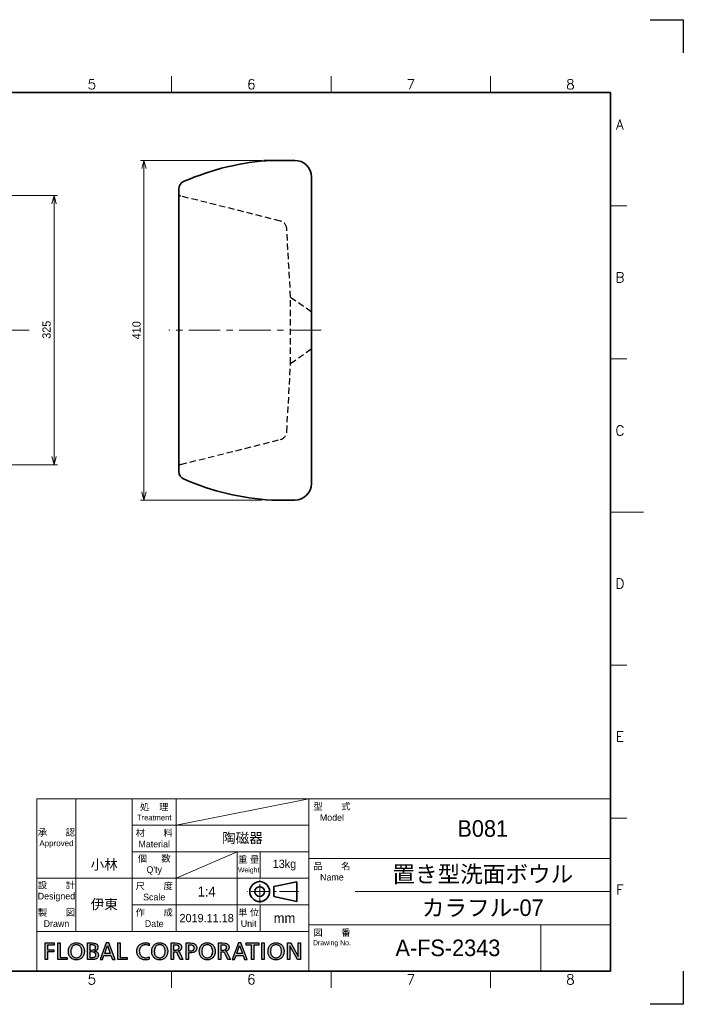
# Model space of a CAD drawing. Header units: millimetres. Extents: x 0 to 1680, y 0 to 1188.
# Tile 2 of 2: x 879 to 1680, y 0 to 1188. Entities that reach past the tile are written whole.
import ezdxf
from ezdxf.enums import TextEntityAlignment as Align

# ---------------------------------------------------------------- set-up
doc = ezdxf.new("R2010")
doc.units = ezdxf.units.MM
doc.header["$LTSCALE"] = 0.3
for name, pattern in [('CENTER', [50.8, 31.75, -6.35, 6.35, -6.35]), ('CENTER2', [28.575, 19.05, -3.175, 3.175, -3.175]), ('HIDDEN', [9.525, 6.35, -3.175])]:
    doc.linetypes.add(name, pattern=pattern)
doc.layers.add('HOJO', color=8, linetype='Continuous', lineweight=13, plot=False)
for name, color, linetype, lineweight in [('TEXT', 7, 'Continuous', 25), ('中心線', 4, 'CENTER', 18), ('中心線x.5', 4, 'CENTER2', 18), ('実線', 3, 'Continuous', 35), ('寸法', 2, 'Continuous', 18), ('細線', 7, 'Continuous', 18), ('隠線', 1, 'HIDDEN', 25)]:
    doc.layers.add(name, color=color, linetype=linetype, lineweight=lineweight)
doc.styles.add('MS Pゴシック', font='txt')
doc.styles.add('Roman', font='romans.shx', dxfattribs={"bigfont": 'bigfont.shx'})
doc.styles.get("Standard").update_dxf_attribs({"font": 'txt.shx', "bigfont": 'bigfont.shx'})
doc.dimstyles.new('MyDim S＝1：4', dxfattribs={"dimtxt": 2.5, "dimasz": 2.5, "dimexe": 1, "dimexo": 0.5, "dimgap": 1, "dimtad": 3, "dimdsep": 46, "dimtxsty": 'MS Pゴシック', "dimblk": 'OPEN30', "dimcen": 0, "dimclrd": 256, "dimclre": 256, "dimclrt": 256, "dimazin": 2, "dimtfac": 1, "dimtmove": 0, "dimatfit": 3, "dimldrblk": 'OPEN30', "dimfxl": 1, "dimlwd": 18, "dimlwe": 18, "dimarcsym": 0})

# ---------------------------------------------------------------- blocks, each defined once
blk = doc.blocks.new('_Open30')
at = {"color": 0, "lineweight": -2}
for p, q in [((-1, 0.27), (0, 0)), ((0, 0), (-1, -0.27)), ((0, 0), (-1, 0))]:
    blk.add_line(p, q, dxfattribs=at)
blk = doc.blocks.new('*D4')
at = {"layer": 'Defpoints', "color": 0, "ltscale": 4}
for p in [(1029.2, 1018.3), (1173.9, 1018.3), (1173.9, 608.3)]:
    blk.add_point(p, dxfattribs=at)
at = {"layer": '寸法', "lineweight": 18, "ltscale": 4}
for p, q in [((1171.9, 1018.3), (1025.2, 1018.3)), ((1029.2, 618.3), (1029.2, 1008.3)), ((1171.9, 608.3), (1025.2, 608.3))]:
    blk.add_line(p, q, dxfattribs=at)
at = {"layer": '寸法', "lineweight": 18, "ltscale": 4, "xscale": 10, "yscale": 10, "zscale": 10}
for p, rotation in [((1029.2, 1018.3), 90), ((1029.2, 608.3), 270)]:
    blk.add_blockref('_Open30', p, dxfattribs=dict(at, rotation=rotation))
at = {"layer": '寸法', "ltscale": 4, "insert": (1020.2, 813.3), "char_height": 10, "attachment_point": 5, "rotation": 90, "style": 'MS Pゴシック'}
blk.add_mtext('410', dxfattribs=at)
blk = doc.blocks.new('*D3')
at = {"layer": 'Defpoints', "color": 0, "ltscale": 4}
for p in [(786.2, 975.8), (920.7, 975.8), (786.2, 650.8)]:
    blk.add_point(p, dxfattribs=at)
at = {"layer": '寸法', "lineweight": 18, "ltscale": 4}
for p, q in [((788.2, 975.8), (924.7, 975.8)), ((920.7, 660.8), (920.7, 965.8)), ((788.2, 650.8), (924.7, 650.8))]:
    blk.add_line(p, q, dxfattribs=at)
at = {"layer": '寸法', "lineweight": 18, "ltscale": 4, "xscale": 10, "yscale": 10, "zscale": 10}
for p, rotation in [((920.7, 975.8), 90), ((920.7, 650.8), 270)]:
    blk.add_blockref('_Open30', p, dxfattribs=dict(at, rotation=rotation))
at = {"layer": '寸法', "ltscale": 4, "insert": (911.7, 813.9), "char_height": 10, "attachment_point": 5, "rotation": 90, "style": 'MS Pゴシック'}
blk.add_mtext('325', dxfattribs=at)
blk = doc.blocks.new('FLOBAL CORPORATIOM')
at = {"layer": 'TEXT'}
h = blk.add_hatch(color=256, dxfattribs=at)
h.paths.add_polyline_path([(16.86, 1.72), (16.79, 1.86), (16.7, 1.99), (16.6, 2.1), (16.48, 2.19), (16.35, 2.27), (16.21, 2.34), (16.06, 2.39), (15.73, 2.46), (15.01, 2.5), (13.79, 2.5), (13.79, -2.5), (14.5, -2.5), (14.5, -0.28), (14.93, -0.28), (15.19, -0.29), (15.3, -0.31), (15.36, -0.32), (15.41, -0.34), (15.46, -0.37), (15.51, -0.4), (15.55, -0.44), (15.6, -0.48), (15.69, -0.61), (15.77, -0.77), (16.54, -2.5), (17.35, -2.5), (16.41, -0.51), (16.3, -0.31), (16.25, -0.24), (16.19, -0.17), (16.13, -0.12), (16.07, -0.08), (15.92, -0.01), (15.92, 0.01), (16.13, 0.06), (16.33, 0.14), (16.5, 0.25), (16.65, 0.39), (16.72, 0.46), (16.78, 0.54), (16.83, 0.63), (16.87, 0.73), (16.91, 0.82), (16.93, 0.93), (16.95, 1.03), (16.95, 1.15), (16.94, 1.36), (16.91, 1.55)])
h.paths.add_polyline_path([(14.5, 1.87), (15.19, 1.87), (15.42, 1.86), (15.62, 1.82), (15.71, 1.79), (15.8, 1.76), (15.87, 1.72), (15.94, 1.67), (16, 1.62), (16.05, 1.56), (16.09, 1.5), (16.13, 1.44), (16.16, 1.37), (16.18, 1.29), (16.19, 1.21), (16.19, 1.13), (16.19, 1.04), (16.17, 0.96), (16.15, 0.88), (16.12, 0.81), (16.08, 0.74), (16.03, 0.67), (15.97, 0.61), (15.91, 0.56), (15.83, 0.51), (15.75, 0.47), (15.57, 0.41), (15.35, 0.36), (15.11, 0.35), (14.5, 0.35)], flags=16)
h.paths.add_polyline_path([(-37.77, -0.22), (-35.91, -0.22), (-35.91, 0.41), (-37.77, 0.41), (-37.77, 1.87), (-35.83, 1.87), (-35.83, 2.5), (-38.48, 2.5), (-38.48, -2.5), (-37.77, -2.5)])
h.paths.add_polyline_path([(-34.69, -2.5), (-31.88, -2.5), (-31.88, -1.87), (-33.97, -1.87), (-33.97, 2.5), (-34.69, 2.5)])
h.paths.add_polyline_path([(-30.34, 2.28), (-30.53, 2.16), (-30.71, 2.01), (-30.88, 1.85), (-31.02, 1.67), (-31.15, 1.47), (-31.26, 1.26), (-31.35, 1.03), (-31.47, 0.54), (-31.51, 0), (-31.47, -0.55), (-31.35, -1.04), (-31.26, -1.27), (-31.15, -1.49), (-31.03, -1.68), (-30.88, -1.86), (-30.72, -2.02), (-30.54, -2.17), (-30.34, -2.29), (-30.12, -2.4), (-29.89, -2.48), (-29.65, -2.54), (-29.38, -2.57), (-29.1, -2.59), (-28.83, -2.57), (-28.56, -2.54), (-28.32, -2.48), (-28.09, -2.4), (-27.87, -2.29), (-27.67, -2.17), (-27.49, -2.02), (-27.33, -1.86), (-27.18, -1.68), (-27.06, -1.49), (-26.95, -1.27), (-26.86, -1.04), (-26.74, -0.55), (-26.7, 0), (-26.74, 0.54), (-26.86, 1.03), (-26.95, 1.26), (-27.06, 1.47), (-27.19, 1.67), (-27.33, 1.85), (-27.5, 2.01), (-27.68, 2.16), (-27.87, 2.28), (-28.09, 2.39), (-28.32, 2.47), (-28.57, 2.54), (-28.83, 2.57), (-29.1, 2.59), (-29.38, 2.57), (-29.64, 2.54), (-29.89, 2.47), (-30.12, 2.39)])
h.paths.add_polyline_path([(-29.83, 1.8), (-29.67, 1.86), (-29.49, 1.92), (-29.31, 1.95), (-29.1, 1.96), (-28.9, 1.94), (-28.72, 1.91), (-28.54, 1.86), (-28.38, 1.79), (-28.23, 1.7), (-28.1, 1.6), (-27.98, 1.49), (-27.87, 1.36), (-27.77, 1.22), (-27.69, 1.06), (-27.56, 0.73), (-27.48, 0.38), (-27.46, 0), (-27.48, -0.37), (-27.55, -0.73), (-27.67, -1.06), (-27.75, -1.21), (-27.85, -1.35), (-27.96, -1.48), (-28.08, -1.6), (-28.21, -1.7), (-28.36, -1.79), (-28.52, -1.86), (-28.7, -1.91), (-28.9, -1.94), (-29.1, -1.96), (-29.31, -1.94), (-29.51, -1.91), (-29.69, -1.86), (-29.85, -1.79), (-30, -1.7), (-30.13, -1.6), (-30.25, -1.48), (-30.36, -1.35), (-30.45, -1.21), (-30.54, -1.06), (-30.66, -0.73), (-30.73, -0.37), (-30.75, 0), (-30.73, 0.38), (-30.65, 0.74), (-30.52, 1.07), (-30.44, 1.22), (-30.34, 1.36), (-30.23, 1.49), (-30.11, 1.61), (-29.98, 1.71)], flags=16)
h.paths.add_polyline_path([(-25.71, -2.5), (-24.38, -2.5), (-24.01, -2.49), (-23.65, -2.44), (-23.33, -2.36), (-23.18, -2.31), (-23.04, -2.24), (-22.92, -2.16), (-22.81, -2.06), (-22.71, -1.95), (-22.63, -1.83), (-22.56, -1.69), (-22.51, -1.53), (-22.48, -1.36), (-22.47, -1.17), (-22.48, -1.04), (-22.5, -0.92), (-22.52, -0.8), (-22.56, -0.69), (-22.61, -0.59), (-22.66, -0.49), (-22.73, -0.41), (-22.8, -0.32), (-22.88, -0.25), (-22.97, -0.19), (-23.06, -0.13), (-23.17, -0.08), (-23.39, 0), (-23.63, 0.04), (-23.63, 0.05), (-23.41, 0.12), (-23.21, 0.21), (-23.03, 0.31), (-22.95, 0.38), (-22.88, 0.45), (-22.82, 0.52), (-22.76, 0.6), (-22.71, 0.69), (-22.68, 0.79), (-22.64, 0.89), (-22.62, 1), (-22.6, 1.24), (-22.61, 1.41), (-22.64, 1.56), (-22.68, 1.7), (-22.73, 1.83), (-22.8, 1.94), (-22.88, 2.04), (-22.98, 2.14), (-23.09, 2.22), (-23.21, 2.29), (-23.35, 2.34), (-23.65, 2.43), (-23.98, 2.48), (-24.36, 2.5), (-25.71, 2.5)])
h.paths.add_polyline_path([(-25, 1.91), (-24.24, 1.91), (-24.08, 1.9), (-23.92, 1.88), (-23.77, 1.83), (-23.69, 1.8), (-23.63, 1.76), (-23.56, 1.72), (-23.5, 1.66), (-23.45, 1.6), (-23.4, 1.53), (-23.37, 1.46), (-23.34, 1.37), (-23.32, 1.27), (-23.32, 1.17), (-23.33, 1.04), (-23.35, 0.92), (-23.38, 0.82), (-23.42, 0.73), (-23.48, 0.65), (-23.54, 0.59), (-23.62, 0.53), (-23.7, 0.49), (-23.79, 0.45), (-23.89, 0.42), (-24.11, 0.39), (-24.6, 0.37), (-25, 0.37)], flags=16)
h.paths.add_polyline_path([(-25, -0.22), (-24.53, -0.22), (-24.07, -0.25), (-23.85, -0.3), (-23.75, -0.33), (-23.65, -0.37), (-23.56, -0.42), (-23.48, -0.48), (-23.41, -0.56), (-23.35, -0.64), (-23.3, -0.73), (-23.26, -0.84), (-23.24, -0.97), (-23.23, -1.1), (-23.24, -1.22), (-23.26, -1.33), (-23.29, -1.43), (-23.33, -1.51), (-23.39, -1.59), (-23.45, -1.66), (-23.52, -1.71), (-23.6, -1.76), (-23.69, -1.8), (-23.79, -1.83), (-23.99, -1.88), (-24.46, -1.91), (-25, -1.91)], flags=16)
h.paths.add_polyline_path([(-21.97, -2.5), (-21.22, -2.5), (-20.78, -1.24), (-18.67, -1.24), (-18.23, -2.5), (-17.45, -2.5), (-19.32, 2.5), (-20.08, 2.5)])
h.paths.add_polyline_path([(-19.72, 1.78), (-18.88, -0.65), (-20.57, -0.65)], flags=16)
h.paths.add_polyline_path([(-15.89, 2.5), (-16.6, 2.5), (-16.6, -2.5), (-13.8, -2.5), (-13.8, -1.87), (-15.89, -1.87)])
h.paths.add_polyline_path([(-9.04, 2.47), (-9.29, 2.39), (-9.52, 2.29), (-9.74, 2.17), (-9.94, 2.03), (-10.13, 1.87), (-10.29, 1.69), (-10.44, 1.5), (-10.57, 1.29), (-10.68, 1.07), (-10.76, 0.83), (-10.82, 0.57), (-10.86, 0.3), (-10.87, 0.02), (-10.86, -0.27), (-10.83, -0.55), (-10.77, -0.81), (-10.69, -1.06), (-10.58, -1.29), (-10.46, -1.5), (-10.31, -1.7), (-10.15, -1.88), (-9.97, -2.04), (-9.77, -2.18), (-9.55, -2.3), (-9.32, -2.4), (-9.07, -2.48), (-8.81, -2.54), (-8.24, -2.59), (-7.7, -2.56), (-7.4, -2.5), (-7.1, -2.41), (-7.14, -1.71), (-7.25, -1.77), (-7.37, -1.81), (-7.65, -1.89), (-7.95, -1.94), (-8.23, -1.96), (-8.42, -1.95), (-8.61, -1.92), (-8.79, -1.88), (-8.96, -1.82), (-9.13, -1.74), (-9.28, -1.65), (-9.43, -1.54), (-9.56, -1.42), (-9.68, -1.28), (-9.79, -1.14), (-9.89, -0.97), (-9.97, -0.8), (-10.03, -0.62), (-10.08, -0.42), (-10.11, -0.22), (-10.12, 0), (-10.11, 0.21), (-10.08, 0.41), (-10.04, 0.6), (-9.98, 0.78), (-9.9, 0.95), (-9.81, 1.11), (-9.71, 1.26), (-9.59, 1.4), (-9.46, 1.52), (-9.31, 1.63), (-9.15, 1.73), (-8.98, 1.81), (-8.8, 1.87), (-8.61, 1.92), (-8.41, 1.95), (-8.2, 1.96, -0.133027), (-7.16, 1.68), (-7.11, 2.37, 0.10488), (-8.23, 2.59), (-8.78, 2.53)])
h.paths.add_polyline_path([(-5.39, 2.16), (-5.57, 2.01), (-5.73, 1.85), (-5.88, 1.67), (-6.01, 1.47), (-6.11, 1.26), (-6.2, 1.03), (-6.33, 0.54), (-6.37, 0), (-6.33, -0.55), (-6.2, -1.04), (-6.12, -1.27), (-6.01, -1.49), (-5.88, -1.68), (-5.74, -1.86), (-5.57, -2.02), (-5.39, -2.17), (-5.19, -2.29), (-4.98, -2.4), (-4.75, -2.48), (-4.5, -2.54), (-4.24, -2.57), (-3.96, -2.59), (-3.68, -2.57), (-3.42, -2.54), (-3.17, -2.48), (-2.94, -2.4), (-2.73, -2.29), (-2.53, -2.17), (-2.35, -2.02), (-2.18, -1.86), (-2.04, -1.68), (-1.91, -1.49), (-1.8, -1.27), (-1.71, -1.04), (-1.59, -0.55), (-1.55, 0), (-1.59, 0.54), (-1.71, 1.03), (-1.8, 1.26), (-1.91, 1.47), (-2.04, 1.67), (-2.19, 1.85), (-2.35, 2.01), (-2.53, 2.16), (-2.73, 2.28), (-2.94, 2.39), (-3.17, 2.47), (-3.42, 2.54), (-3.68, 2.57), (-3.96, 2.59), (-4.24, 2.57), (-4.5, 2.54), (-4.75, 2.47), (-4.98, 2.39), (-5.19, 2.28)])
h.paths.add_polyline_path([(-4.83, 1.71), (-4.68, 1.8), (-4.52, 1.86), (-4.35, 1.92), (-4.16, 1.95), (-3.96, 1.96), (-3.76, 1.94), (-3.57, 1.91), (-3.4, 1.86), (-3.24, 1.79), (-3.09, 1.7), (-2.95, 1.6), (-2.83, 1.49), (-2.72, 1.36), (-2.63, 1.22), (-2.54, 1.06), (-2.41, 0.73), (-2.34, 0.38), (-2.31, 0), (-2.34, -0.37), (-2.41, -0.73), (-2.53, -1.06), (-2.61, -1.21), (-2.7, -1.35), (-2.81, -1.48), (-2.93, -1.6), (-3.07, -1.7), (-3.22, -1.79), (-3.38, -1.86), (-3.56, -1.91), (-3.75, -1.94), (-3.96, -1.96), (-4.17, -1.94), (-4.36, -1.91), (-4.54, -1.86), (-4.7, -1.79), (-4.85, -1.7), (-4.99, -1.6), (-5.11, -1.48), (-5.22, -1.35), (-5.31, -1.21), (-5.39, -1.06), (-5.51, -0.73), (-5.58, -0.37), (-5.61, 0), (-5.58, 0.38), (-5.5, 0.74), (-5.38, 1.07), (-5.29, 1.22), (-5.2, 1.36), (-5.09, 1.49), (-4.97, 1.61)], flags=16)
h.paths.add_polyline_path([(-0.54, -2.5), (0.17, -2.5), (0.17, -0.28), (0.6, -0.28), (0.86, -0.29), (0.98, -0.31), (1.03, -0.32), (1.08, -0.34), (1.13, -0.37), (1.18, -0.4), (1.23, -0.44), (1.27, -0.48), (1.36, -0.61), (1.44, -0.77), (2.21, -2.5), (3.03, -2.5), (2.08, -0.51), (1.97, -0.31), (1.92, -0.24), (1.86, -0.17), (1.81, -0.12), (1.74, -0.08), (1.59, -0.01), (1.59, 0.01), (1.8, 0.06), (2, 0.14), (2.17, 0.25), (2.33, 0.39), (2.39, 0.46), (2.45, 0.54), (2.5, 0.63), (2.54, 0.73), (2.58, 0.82), (2.6, 0.93), (2.62, 1.03), (2.62, 1.15), (2.61, 1.36), (2.58, 1.55), (2.53, 1.72), (2.46, 1.86), (2.37, 1.99), (2.27, 2.1), (2.15, 2.19), (2.02, 2.27), (1.88, 2.34), (1.73, 2.39), (1.4, 2.46), (0.68, 2.5), (-0.54, 2.5)])
h.paths.add_polyline_path([(0.17, 1.87), (0.86, 1.87), (1.09, 1.86), (1.3, 1.82), (1.39, 1.79), (1.47, 1.76), (1.54, 1.72), (1.61, 1.67), (1.67, 1.62), (1.72, 1.56), (1.76, 1.5), (1.8, 1.44), (1.83, 1.37), (1.85, 1.29), (1.86, 1.21), (1.86, 1.13), (1.86, 1.04), (1.85, 0.96), (1.82, 0.88), (1.79, 0.81), (1.75, 0.74), (1.7, 0.67), (1.64, 0.61), (1.58, 0.56), (1.51, 0.51), (1.42, 0.47), (1.24, 0.41), (1.02, 0.36), (0.78, 0.35), (0.17, 0.35)], flags=16)
h.paths.add_polyline_path([(4.01, -2.5), (4.73, -2.5), (4.73, -0.5), (5.43, -0.5), (5.77, -0.48), (6.09, -0.42), (6.39, -0.32), (6.53, -0.25), (6.66, -0.17), (6.77, -0.07), (6.88, 0.04), (6.97, 0.16), (7.05, 0.3), (7.12, 0.45), (7.16, 0.62), (7.19, 0.8), (7.2, 1), (7.19, 1.21), (7.16, 1.39), (7.12, 1.56), (7.05, 1.72), (6.97, 1.85), (6.88, 1.98), (6.77, 2.08), (6.65, 2.18), (6.51, 2.26), (6.37, 2.33), (6.05, 2.43), (5.7, 2.48), (5.32, 2.5), (4.01, 2.5)])
h.paths.add_polyline_path([(4.73, 1.87), (5.34, 1.87), (5.51, 1.86), (5.7, 1.82), (5.88, 1.76), (6.06, 1.68), (6.14, 1.62), (6.21, 1.56), (6.28, 1.49), (6.33, 1.41), (6.38, 1.32), (6.41, 1.23), (6.43, 1.12), (6.44, 1.01), (6.44, 0.89), (6.42, 0.78), (6.39, 0.68), (6.35, 0.59), (6.3, 0.51), (6.24, 0.44), (6.18, 0.38), (6.11, 0.32), (6.03, 0.27), (5.95, 0.23), (5.78, 0.17), (5.61, 0.14), (5.44, 0.13), (4.73, 0.13)], flags=16)
h.paths.add_polyline_path([(8.94, 2.16), (8.76, 2.01), (8.59, 1.85), (8.45, 1.67), (8.32, 1.47), (8.21, 1.26), (8.12, 1.03), (8, 0.54), (7.96, 0), (8, -0.55), (8.12, -1.04), (8.21, -1.27), (8.32, -1.49), (8.45, -1.68), (8.59, -1.86), (8.76, -2.02), (8.94, -2.17), (9.13, -2.29), (9.35, -2.4), (9.58, -2.48), (9.83, -2.54), (10.09, -2.57), (10.37, -2.59), (10.65, -2.57), (10.91, -2.54), (11.16, -2.48), (11.39, -2.4), (11.6, -2.29), (11.8, -2.17), (11.98, -2.02), (12.14, -1.86), (12.29, -1.68), (12.42, -1.49), (12.52, -1.27), (12.61, -1.04), (12.73, -0.55), (12.77, 0), (12.73, 0.54), (12.61, 1.03), (12.52, 1.26), (12.41, 1.47), (12.29, 1.67), (12.14, 1.85), (11.98, 2.01), (11.8, 2.16), (11.6, 2.28), (11.38, 2.39), (11.15, 2.47), (10.91, 2.54), (10.65, 2.57), (10.37, 2.59), (10.09, 2.57), (9.83, 2.54), (9.58, 2.47), (9.35, 2.39), (9.14, 2.28)])
h.paths.add_polyline_path([(9.36, 1.61), (9.5, 1.71), (9.65, 1.8), (9.81, 1.86), (9.98, 1.92), (10.17, 1.95), (10.37, 1.96), (10.57, 1.94), (10.76, 1.91), (10.93, 1.86), (11.09, 1.79), (11.24, 1.7), (11.37, 1.6), (11.5, 1.49), (11.61, 1.36), (11.7, 1.22), (11.79, 1.06), (11.91, 0.73), (11.99, 0.38), (12.02, 0), (11.99, -0.37), (11.92, -0.73), (11.8, -1.06), (11.72, -1.21), (11.62, -1.35), (11.52, -1.48), (11.4, -1.6), (11.26, -1.7), (11.11, -1.79), (10.95, -1.86), (10.77, -1.91), (10.58, -1.94), (10.37, -1.96), (10.16, -1.94), (9.97, -1.91), (9.79, -1.86), (9.62, -1.79), (9.47, -1.7), (9.34, -1.6), (9.22, -1.48), (9.11, -1.35), (9.02, -1.21), (8.94, -1.06), (8.82, -0.73), (8.74, -0.37), (8.72, 0), (8.75, 0.38), (8.82, 0.74), (8.95, 1.07), (9.03, 1.22), (9.13, 1.36), (9.24, 1.49)], flags=16)
h.paths.add_polyline_path([(17.88, -2.5), (18.63, -2.5), (19.07, -1.24), (21.18, -1.24), (21.62, -2.5), (22.4, -2.5), (20.53, 2.5), (19.78, 2.5)])
h.paths.add_polyline_path([(20.13, 1.78), (20.98, -0.65), (19.28, -0.65)], flags=16)
h.paths.add_polyline_path([(23.68, 1.87), (23.68, -2.5), (24.4, -2.5), (24.4, 1.87), (25.95, 1.87), (25.95, 2.5), (22.13, 2.5), (22.13, 1.87)])
h.paths.add_polyline_path([(27.56, 2.5), (26.85, 2.5), (26.85, -2.5), (27.56, -2.5)])
h.paths.add_polyline_path([(32.55, 2.16), (32.35, 2.28), (32.14, 2.39), (31.91, 2.47), (31.66, 2.54), (31.4, 2.57), (31.12, 2.59), (30.84, 2.57), (30.58, 2.54), (30.33, 2.47), (30.1, 2.39), (29.89, 2.28), (29.69, 2.16), (29.51, 2.01), (29.35, 1.85), (29.2, 1.67), (29.07, 1.47), (28.97, 1.26), (28.88, 1.03), (28.75, 0.54), (28.71, 0), (28.75, -0.55), (28.88, -1.04), (28.96, -1.27), (29.07, -1.49), (29.2, -1.68), (29.34, -1.86), (29.51, -2.02), (29.69, -2.17), (29.89, -2.29), (30.1, -2.4), (30.33, -2.48), (30.58, -2.54), (30.84, -2.57), (31.12, -2.59), (31.4, -2.57), (31.66, -2.54), (31.91, -2.48), (32.14, -2.4), (32.35, -2.29), (32.55, -2.17), (32.73, -2.02), (32.9, -1.86), (33.04, -1.68), (33.17, -1.49), (33.28, -1.27), (33.37, -1.04), (33.49, -0.55), (33.53, 0), (33.49, 0.54), (33.36, 1.03), (33.27, 1.26), (33.17, 1.47), (33.04, 1.67), (32.89, 1.85), (32.73, 2.01)])
h.paths.add_polyline_path([(32.13, 1.6), (32.25, 1.49), (32.36, 1.36), (32.45, 1.22), (32.54, 1.06), (32.67, 0.73), (32.74, 0.38), (32.77, 0), (32.74, -0.37), (32.67, -0.73), (32.55, -1.06), (32.47, -1.21), (32.38, -1.35), (32.27, -1.48), (32.15, -1.6), (32.01, -1.7), (31.86, -1.79), (31.7, -1.86), (31.52, -1.91), (31.33, -1.94), (31.12, -1.96), (30.91, -1.94), (30.72, -1.91), (30.54, -1.86), (30.38, -1.79), (30.23, -1.7), (30.09, -1.6), (29.97, -1.48), (29.86, -1.35), (29.77, -1.21), (29.69, -1.06), (29.57, -0.73), (29.5, -0.37), (29.47, 0), (29.5, 0.38), (29.58, 0.74), (29.7, 1.07), (29.79, 1.22), (29.88, 1.36), (29.99, 1.49), (30.11, 1.61), (30.25, 1.71), (30.4, 1.8), (30.56, 1.86), (30.73, 1.92), (30.92, 1.95), (31.12, 1.96), (31.32, 1.94), (31.51, 1.91), (31.68, 1.86), (31.84, 1.79), (31.99, 1.7)], flags=16)
h.paths.add_polyline_path([(34.57, 2.5), (34.57, -2.5), (35.29, -2.5), (35.29, 1.61), (35.3, 1.61), (37.57, -2.5), (38.48, -2.5), (38.48, 2.5), (37.77, 2.5), (37.77, -1.53), (37.75, -1.53), (35.55, 2.5)])
for points in [[(-38.48, 2.5), (-35.83, 2.5), (-35.83, 1.87), (-37.77, 1.87), (-37.77, 0.41), (-35.91, 0.41), (-35.91, -0.22), (-37.77, -0.22), (-37.77, -2.5), (-38.48, -2.5), (-38.48, 2.5)], [(-34.69, 2.5), (-33.97, 2.5), (-33.97, -1.87), (-31.88, -1.87), (-31.88, -2.5), (-34.69, -2.5), (-34.69, 2.5)], [(-29.1, 2.59), (-28.83, 2.57), (-28.57, 2.54), (-28.32, 2.47), (-28.09, 2.39), (-27.87, 2.28), (-27.68, 2.16), (-27.5, 2.01), (-27.33, 1.85), (-27.19, 1.67), (-27.06, 1.47), (-26.95, 1.26), (-26.86, 1.03), (-26.74, 0.54), (-26.7, 0), (-26.74, -0.55), (-26.86, -1.04), (-26.95, -1.27), (-27.06, -1.49), (-27.18, -1.68), (-27.33, -1.86), (-27.49, -2.02), (-27.67, -2.17), (-27.87, -2.29), (-28.09, -2.4), (-28.32, -2.48), (-28.56, -2.54), (-28.83, -2.57), (-29.1, -2.59), (-29.38, -2.57), (-29.65, -2.54), (-29.89, -2.48), (-30.12, -2.4), (-30.34, -2.29), (-30.54, -2.17), (-30.72, -2.02), (-30.88, -1.86), (-31.03, -1.68), (-31.15, -1.49), (-31.26, -1.27), (-31.35, -1.04), (-31.47, -0.55), (-31.51, 0), (-31.47, 0.54), (-31.35, 1.03), (-31.26, 1.26), (-31.15, 1.47), (-31.02, 1.67), (-30.88, 1.85), (-30.71, 2.01), (-30.53, 2.16), (-30.34, 2.28), (-30.12, 2.39), (-29.89, 2.47), (-29.64, 2.54), (-29.38, 2.57), (-29.1, 2.59)], [(-29.1, -1.96), (-28.9, -1.94), (-28.7, -1.91), (-28.52, -1.86), (-28.36, -1.79), (-28.21, -1.7), (-28.08, -1.6), (-27.96, -1.48), (-27.85, -1.35), (-27.75, -1.21), (-27.67, -1.06), (-27.55, -0.73), (-27.48, -0.37), (-27.46, 0), (-27.48, 0.38), (-27.56, 0.73), (-27.69, 1.06), (-27.77, 1.22), (-27.87, 1.36), (-27.98, 1.49), (-28.1, 1.6), (-28.23, 1.7), (-28.38, 1.79), (-28.54, 1.86), (-28.72, 1.91), (-28.9, 1.94), (-29.1, 1.96), (-29.31, 1.95), (-29.49, 1.92), (-29.67, 1.86), (-29.83, 1.8), (-29.98, 1.71), (-30.11, 1.61), (-30.23, 1.49), (-30.34, 1.36), (-30.44, 1.22), (-30.52, 1.07), (-30.65, 0.74), (-30.73, 0.38), (-30.75, 0), (-30.73, -0.37), (-30.66, -0.73), (-30.54, -1.06), (-30.45, -1.21), (-30.36, -1.35), (-30.25, -1.48), (-30.13, -1.6), (-30, -1.7), (-29.85, -1.79), (-29.69, -1.86), (-29.51, -1.91), (-29.31, -1.94), (-29.1, -1.96)], [(-25.71, 2.5), (-24.36, 2.5), (-23.98, 2.48), (-23.65, 2.43), (-23.35, 2.34), (-23.21, 2.29), (-23.09, 2.22), (-22.98, 2.14), (-22.88, 2.04), (-22.8, 1.94), (-22.73, 1.83), (-22.68, 1.7), (-22.64, 1.56), (-22.61, 1.41), (-22.6, 1.24), (-22.62, 1), (-22.64, 0.89), (-22.68, 0.79), (-22.71, 0.69), (-22.76, 0.6), (-22.82, 0.52), (-22.88, 0.45), (-22.95, 0.38), (-23.03, 0.31), (-23.21, 0.21), (-23.41, 0.12), (-23.63, 0.05), (-23.63, 0.04), (-23.39, 0), (-23.17, -0.08), (-23.06, -0.13), (-22.97, -0.19), (-22.88, -0.25), (-22.8, -0.32), (-22.73, -0.41), (-22.66, -0.49), (-22.61, -0.59), (-22.56, -0.69), (-22.52, -0.8), (-22.5, -0.92), (-22.48, -1.04), (-22.47, -1.17), (-22.48, -1.36), (-22.51, -1.53), (-22.56, -1.69), (-22.63, -1.83), (-22.71, -1.95), (-22.81, -2.06), (-22.92, -2.16), (-23.04, -2.24), (-23.18, -2.31), (-23.33, -2.36), (-23.65, -2.44), (-24.01, -2.49), (-24.38, -2.5), (-25.71, -2.5), (-25.71, 2.5)], [(-25, 0.37), (-24.6, 0.37), (-24.11, 0.39), (-23.89, 0.42), (-23.79, 0.45), (-23.7, 0.49), (-23.62, 0.53), (-23.54, 0.59), (-23.48, 0.65), (-23.42, 0.73), (-23.38, 0.82), (-23.35, 0.92), (-23.33, 1.04), (-23.32, 1.17), (-23.32, 1.27), (-23.34, 1.37), (-23.37, 1.46), (-23.4, 1.53), (-23.45, 1.6), (-23.5, 1.66), (-23.56, 1.72), (-23.63, 1.76), (-23.69, 1.8), (-23.77, 1.83), (-23.92, 1.88), (-24.08, 1.9), (-24.24, 1.91), (-25, 1.91), (-25, 0.37)], [(-18.23, -2.5), (-17.45, -2.5), (-19.32, 2.5), (-20.08, 2.5), (-21.97, -2.5), (-21.22, -2.5), (-20.78, -1.24), (-18.67, -1.24), (-18.23, -2.5)], [(-20.57, -0.65), (-19.72, 1.78), (-18.88, -0.65), (-20.57, -0.65)], [(-16.6, 2.5), (-15.89, 2.5), (-15.89, -1.87), (-13.8, -1.87), (-13.8, -2.5), (-16.6, -2.5), (-16.6, 2.5)], [(-3.96, 2.59), (-3.68, 2.57), (-3.42, 2.54), (-3.17, 2.47), (-2.94, 2.39), (-2.73, 2.28), (-2.53, 2.16), (-2.35, 2.01), (-2.19, 1.85), (-2.04, 1.67), (-1.91, 1.47), (-1.8, 1.26), (-1.71, 1.03), (-1.59, 0.54), (-1.55, 0), (-1.59, -0.55), (-1.71, -1.04), (-1.8, -1.27), (-1.91, -1.49), (-2.04, -1.68), (-2.18, -1.86), (-2.35, -2.02), (-2.53, -2.17), (-2.73, -2.29), (-2.94, -2.4), (-3.17, -2.48), (-3.42, -2.54), (-3.68, -2.57), (-3.96, -2.59), (-4.24, -2.57), (-4.5, -2.54), (-4.75, -2.48), (-4.98, -2.4), (-5.19, -2.29), (-5.39, -2.17), (-5.57, -2.02), (-5.74, -1.86), (-5.88, -1.68), (-6.01, -1.49), (-6.12, -1.27), (-6.2, -1.04), (-6.33, -0.55), (-6.37, 0), (-6.33, 0.54), (-6.2, 1.03), (-6.11, 1.26), (-6.01, 1.47), (-5.88, 1.67), (-5.73, 1.85), (-5.57, 2.01), (-5.39, 2.16), (-5.19, 2.28), (-4.98, 2.39), (-4.75, 2.47), (-4.5, 2.54), (-4.24, 2.57), (-3.96, 2.59)], [(-3.96, -1.96), (-3.75, -1.94), (-3.56, -1.91), (-3.38, -1.86), (-3.22, -1.79), (-3.07, -1.7), (-2.93, -1.6), (-2.81, -1.48), (-2.7, -1.35), (-2.61, -1.21), (-2.53, -1.06), (-2.41, -0.73), (-2.34, -0.37), (-2.31, 0), (-2.34, 0.38), (-2.41, 0.73), (-2.54, 1.06), (-2.63, 1.22), (-2.72, 1.36), (-2.83, 1.49), (-2.95, 1.6), (-3.09, 1.7), (-3.24, 1.79), (-3.4, 1.86), (-3.57, 1.91), (-3.76, 1.94), (-3.96, 1.96), (-4.16, 1.95), (-4.35, 1.92), (-4.52, 1.86), (-4.68, 1.8), (-4.83, 1.71), (-4.97, 1.61), (-5.09, 1.49), (-5.2, 1.36), (-5.29, 1.22), (-5.38, 1.07), (-5.5, 0.74), (-5.58, 0.38), (-5.61, 0), (-5.58, -0.37), (-5.51, -0.73), (-5.39, -1.06), (-5.31, -1.21), (-5.22, -1.35), (-5.11, -1.48), (-4.99, -1.6), (-4.85, -1.7), (-4.7, -1.79), (-4.54, -1.86), (-4.36, -1.91), (-4.17, -1.94), (-3.96, -1.96)], [(-0.54, 2.5), (0.68, 2.5), (1.4, 2.46), (1.73, 2.39), (1.88, 2.34), (2.02, 2.27), (2.15, 2.19), (2.27, 2.1), (2.37, 1.99), (2.46, 1.86), (2.53, 1.72), (2.58, 1.55), (2.61, 1.36), (2.62, 1.15), (2.62, 1.03), (2.6, 0.93), (2.58, 0.82), (2.54, 0.73), (2.5, 0.63), (2.45, 0.54), (2.39, 0.46), (2.33, 0.39), (2.17, 0.25), (2, 0.14), (1.8, 0.06), (1.59, 0.01), (1.59, -0.01), (1.74, -0.08), (1.81, -0.12), (1.86, -0.17), (1.92, -0.24), (1.97, -0.31), (2.08, -0.51), (3.03, -2.5), (2.21, -2.5), (1.44, -0.77), (1.36, -0.61), (1.27, -0.48), (1.23, -0.44), (1.18, -0.4), (1.13, -0.37), (1.08, -0.34), (1.03, -0.32), (0.98, -0.31), (0.86, -0.29), (0.6, -0.28), (0.17, -0.28), (0.17, -2.5), (-0.54, -2.5), (-0.54, 2.5)], [(0.17, 0.35), (0.78, 0.35), (1.02, 0.36), (1.24, 0.41), (1.42, 0.47), (1.51, 0.51), (1.58, 0.56), (1.64, 0.61), (1.7, 0.67), (1.75, 0.74), (1.79, 0.81), (1.82, 0.88), (1.85, 0.96), (1.86, 1.04), (1.86, 1.13), (1.86, 1.21), (1.85, 1.29), (1.83, 1.37), (1.8, 1.44), (1.76, 1.5), (1.72, 1.56), (1.67, 1.62), (1.61, 1.67), (1.54, 1.72), (1.47, 1.76), (1.39, 1.79), (1.3, 1.82), (1.09, 1.86), (0.86, 1.87), (0.17, 1.87), (0.17, 0.35)], [(4.01, 2.5), (5.32, 2.5), (5.7, 2.48), (6.05, 2.43), (6.37, 2.33), (6.51, 2.26), (6.65, 2.18), (6.77, 2.08), (6.88, 1.98), (6.97, 1.85), (7.05, 1.72), (7.12, 1.56), (7.16, 1.39), (7.19, 1.21), (7.2, 1), (7.19, 0.8), (7.16, 0.62), (7.12, 0.45), (7.05, 0.3), (6.97, 0.16), (6.88, 0.04), (6.77, -0.07), (6.66, -0.17), (6.53, -0.25), (6.39, -0.32), (6.09, -0.42), (5.77, -0.48), (5.43, -0.5), (4.73, -0.5), (4.73, -2.5), (4.01, -2.5), (4.01, 2.5)], [(4.73, 0.13), (5.44, 0.13), (5.61, 0.14), (5.78, 0.17), (5.95, 0.23), (6.03, 0.27), (6.11, 0.32), (6.18, 0.38), (6.24, 0.44), (6.3, 0.51), (6.35, 0.59), (6.39, 0.68), (6.42, 0.78), (6.44, 0.89), (6.44, 1.01), (6.43, 1.12), (6.41, 1.23), (6.38, 1.32), (6.33, 1.41), (6.28, 1.49), (6.21, 1.56), (6.14, 1.62), (6.06, 1.68), (5.88, 1.76), (5.7, 1.82), (5.51, 1.86), (5.34, 1.87), (4.73, 1.87), (4.73, 0.13)], [(10.37, 2.59), (10.65, 2.57), (10.91, 2.54), (11.15, 2.47), (11.38, 2.39), (11.6, 2.28), (11.8, 2.16), (11.98, 2.01), (12.14, 1.85), (12.29, 1.67), (12.41, 1.47), (12.52, 1.26), (12.61, 1.03), (12.73, 0.54), (12.77, 0), (12.73, -0.55), (12.61, -1.04), (12.52, -1.27), (12.42, -1.49), (12.29, -1.68), (12.14, -1.86), (11.98, -2.02), (11.8, -2.17), (11.6, -2.29), (11.39, -2.4), (11.16, -2.48), (10.91, -2.54), (10.65, -2.57), (10.37, -2.59), (10.09, -2.57), (9.83, -2.54), (9.58, -2.48), (9.35, -2.4), (9.13, -2.29), (8.94, -2.17), (8.76, -2.02), (8.59, -1.86), (8.45, -1.68), (8.32, -1.49), (8.21, -1.27), (8.12, -1.04), (8, -0.55), (7.96, 0), (8, 0.54), (8.12, 1.03), (8.21, 1.26), (8.32, 1.47), (8.45, 1.67), (8.59, 1.85), (8.76, 2.01), (8.94, 2.16), (9.14, 2.28), (9.35, 2.39), (9.58, 2.47), (9.83, 2.54), (10.09, 2.57), (10.37, 2.59)], [(10.37, -1.96), (10.58, -1.94), (10.77, -1.91), (10.95, -1.86), (11.11, -1.79), (11.26, -1.7), (11.4, -1.6), (11.52, -1.48), (11.62, -1.35), (11.72, -1.21), (11.8, -1.06), (11.92, -0.73), (11.99, -0.37), (12.02, 0), (11.99, 0.38), (11.91, 0.73), (11.79, 1.06), (11.7, 1.22), (11.61, 1.36), (11.5, 1.49), (11.37, 1.6), (11.24, 1.7), (11.09, 1.79), (10.93, 1.86), (10.76, 1.91), (10.57, 1.94), (10.37, 1.96), (10.17, 1.95), (9.98, 1.92), (9.81, 1.86), (9.65, 1.8), (9.5, 1.71), (9.36, 1.61), (9.24, 1.49), (9.13, 1.36), (9.03, 1.22), (8.95, 1.07), (8.82, 0.74), (8.75, 0.38), (8.72, 0), (8.74, -0.37), (8.82, -0.73), (8.94, -1.06), (9.02, -1.21), (9.11, -1.35), (9.22, -1.48), (9.34, -1.6), (9.47, -1.7), (9.62, -1.79), (9.79, -1.86), (9.97, -1.91), (10.16, -1.94), (10.37, -1.96)], [(13.79, 2.5), (15.01, 2.5), (15.73, 2.46), (16.06, 2.39), (16.21, 2.34), (16.35, 2.27), (16.48, 2.19), (16.6, 2.1), (16.7, 1.99), (16.79, 1.86), (16.86, 1.72), (16.91, 1.55), (16.94, 1.36), (16.95, 1.15), (16.95, 1.03), (16.93, 0.93), (16.91, 0.82), (16.87, 0.73), (16.83, 0.63), (16.78, 0.54), (16.72, 0.46), (16.65, 0.39), (16.5, 0.25), (16.33, 0.14), (16.13, 0.06), (15.92, 0.01), (15.92, -0.01), (16.07, -0.08), (16.13, -0.12), (16.19, -0.17), (16.25, -0.24), (16.3, -0.31), (16.41, -0.51), (17.35, -2.5), (16.54, -2.5), (15.77, -0.77), (15.69, -0.61), (15.6, -0.48), (15.55, -0.44), (15.51, -0.4), (15.46, -0.37), (15.41, -0.34), (15.36, -0.32), (15.3, -0.31), (15.19, -0.29), (14.93, -0.28), (14.5, -0.28), (14.5, -2.5), (13.79, -2.5), (13.79, 2.5)], [(14.5, 0.35), (15.11, 0.35), (15.35, 0.36), (15.57, 0.41), (15.75, 0.47), (15.83, 0.51), (15.91, 0.56), (15.97, 0.61), (16.03, 0.67), (16.08, 0.74), (16.12, 0.81), (16.15, 0.88), (16.17, 0.96), (16.19, 1.04), (16.19, 1.13), (16.19, 1.21), (16.18, 1.29), (16.16, 1.37), (16.13, 1.44), (16.09, 1.5), (16.05, 1.56), (16, 1.62), (15.94, 1.67), (15.87, 1.72), (15.8, 1.76), (15.71, 1.79), (15.62, 1.82), (15.42, 1.86), (15.19, 1.87), (14.5, 1.87), (14.5, 0.35)], [(21.62, -2.5), (22.4, -2.5), (20.53, 2.5), (19.78, 2.5), (17.88, -2.5), (18.63, -2.5), (19.07, -1.24), (21.18, -1.24), (21.62, -2.5)], [(19.28, -0.65), (20.13, 1.78), (20.98, -0.65), (19.28, -0.65)], [(23.68, 1.87), (22.13, 1.87), (22.13, 2.5), (25.95, 2.5), (25.95, 1.87), (24.4, 1.87), (24.4, -2.5), (23.68, -2.5), (23.68, 1.87)], [(26.85, 2.5), (27.56, 2.5), (27.56, -2.5), (26.85, -2.5), (26.85, 2.5)], [(31.12, 2.59), (31.4, 2.57), (31.66, 2.54), (31.91, 2.47), (32.14, 2.39), (32.35, 2.28), (32.55, 2.16), (32.73, 2.01), (32.89, 1.85), (33.04, 1.67), (33.17, 1.47), (33.27, 1.26), (33.36, 1.03), (33.49, 0.54), (33.53, 0), (33.49, -0.55), (33.37, -1.04), (33.28, -1.27), (33.17, -1.49), (33.04, -1.68), (32.9, -1.86), (32.73, -2.02), (32.55, -2.17), (32.35, -2.29), (32.14, -2.4), (31.91, -2.48), (31.66, -2.54), (31.4, -2.57), (31.12, -2.59), (30.84, -2.57), (30.58, -2.54), (30.33, -2.48), (30.1, -2.4), (29.89, -2.29), (29.69, -2.17), (29.51, -2.02), (29.34, -1.86), (29.2, -1.68), (29.07, -1.49), (28.96, -1.27), (28.88, -1.04), (28.75, -0.55), (28.71, 0), (28.75, 0.54), (28.88, 1.03), (28.97, 1.26), (29.07, 1.47), (29.2, 1.67), (29.35, 1.85), (29.51, 2.01), (29.69, 2.16), (29.89, 2.28), (30.1, 2.39), (30.33, 2.47), (30.58, 2.54), (30.84, 2.57), (31.12, 2.59)], [(31.12, -1.96), (31.33, -1.94), (31.52, -1.91), (31.7, -1.86), (31.86, -1.79), (32.01, -1.7), (32.15, -1.6), (32.27, -1.48), (32.38, -1.35), (32.47, -1.21), (32.55, -1.06), (32.67, -0.73), (32.74, -0.37), (32.77, 0), (32.74, 0.38), (32.67, 0.73), (32.54, 1.06), (32.45, 1.22), (32.36, 1.36), (32.25, 1.49), (32.13, 1.6), (31.99, 1.7), (31.84, 1.79), (31.68, 1.86), (31.51, 1.91), (31.32, 1.94), (31.12, 1.96), (30.92, 1.95), (30.73, 1.92), (30.56, 1.86), (30.4, 1.8), (30.25, 1.71), (30.11, 1.61), (29.99, 1.49), (29.88, 1.36), (29.79, 1.22), (29.7, 1.07), (29.58, 0.74), (29.5, 0.38), (29.47, 0), (29.5, -0.37), (29.57, -0.73), (29.69, -1.06), (29.77, -1.21), (29.86, -1.35), (29.97, -1.48), (30.09, -1.6), (30.23, -1.7), (30.38, -1.79), (30.54, -1.86), (30.72, -1.91), (30.91, -1.94), (31.12, -1.96)], [(34.57, 2.5), (35.55, 2.5), (37.75, -1.53), (37.77, -1.53), (37.77, 2.5), (38.48, 2.5), (38.48, -2.5), (37.57, -2.5), (35.3, 1.61), (35.29, 1.61), (35.29, -2.5), (34.57, -2.5), (34.57, 2.5)], [(-25, -1.91), (-24.46, -1.91), (-23.99, -1.88), (-23.79, -1.83), (-23.69, -1.8), (-23.6, -1.76), (-23.52, -1.71), (-23.45, -1.66), (-23.39, -1.59), (-23.33, -1.51), (-23.29, -1.43), (-23.26, -1.33), (-23.24, -1.22), (-23.23, -1.1), (-23.24, -0.97), (-23.26, -0.84), (-23.3, -0.73), (-23.35, -0.64), (-23.41, -0.56), (-23.48, -0.48), (-23.56, -0.42), (-23.65, -0.37), (-23.75, -0.33), (-23.85, -0.3), (-24.07, -0.25), (-24.53, -0.22), (-25, -0.22), (-25, -1.91)]]:
    blk.add_lwpolyline(points, close=True, dxfattribs=at)
blk.add_lwpolyline([(-7.16, 1.68, 0.133027), (-8.2, 1.96), (-8.41, 1.95), (-8.61, 1.92), (-8.8, 1.87), (-8.98, 1.81), (-9.15, 1.73), (-9.31, 1.63), (-9.46, 1.52), (-9.59, 1.4), (-9.71, 1.26), (-9.81, 1.11), (-9.9, 0.95), (-9.98, 0.78), (-10.04, 0.6), (-10.08, 0.41), (-10.11, 0.21), (-10.12, 0), (-10.11, -0.22), (-10.08, -0.42), (-10.03, -0.62), (-9.97, -0.8), (-9.89, -0.97), (-9.79, -1.14), (-9.68, -1.28), (-9.56, -1.42), (-9.43, -1.54), (-9.28, -1.65), (-9.13, -1.74), (-8.96, -1.82), (-8.79, -1.88), (-8.61, -1.92), (-8.42, -1.95), (-8.23, -1.96), (-7.95, -1.94), (-7.65, -1.89), (-7.37, -1.81), (-7.25, -1.77), (-7.14, -1.71), (-7.1, -2.41), (-7.4, -2.5), (-7.7, -2.56), (-8.24, -2.59), (-8.81, -2.54), (-9.07, -2.48), (-9.32, -2.4), (-9.55, -2.3), (-9.77, -2.18), (-9.97, -2.04), (-10.15, -1.88), (-10.31, -1.7), (-10.46, -1.5), (-10.58, -1.29), (-10.69, -1.06), (-10.77, -0.81), (-10.83, -0.55), (-10.86, -0.27), (-10.87, 0.02), (-10.86, 0.3), (-10.82, 0.57), (-10.76, 0.83), (-10.68, 1.07), (-10.57, 1.29), (-10.44, 1.5), (-10.29, 1.69), (-10.13, 1.87), (-9.94, 2.03), (-9.74, 2.17), (-9.52, 2.29), (-9.29, 2.39), (-9.04, 2.47), (-8.78, 2.53), (-8.23, 2.59, -0.10488), (-7.11, 2.37), (-7.16, 1.68)], format="xyb", close=True, dxfattribs=at)

msp = doc.modelspace()

# ---------------------------------------------------------------- linework, layer by layer
at = {"layer": 'Defpoints', "ltscale": 4}
for p, q in [((1640, 1188), (1680, 1188)), ((1680, 1188), (1680, 1148)), ((1680, 40), (1680, 0)), ((1680, 0), (1640, 0))]:
    msp.add_line(p, q, dxfattribs=at)
at = {"layer": 'HOJO', "ltscale": 4}
for p, q in [((1071.161, 975.787), (1073.433, 975.219)), ((1071.161, 650.787), (1073.433, 651.355))]:
    msp.add_line(p, q, dxfattribs=at)
at = {"layer": '中心線', "ltscale": 4}
for p, q in [((244.663, 813.287), (890.663, 813.287)), ((1243.161, 813.287), (1059.161, 813.287))]:
    msp.add_line(p, q, dxfattribs=at)
at = {"layer": '中心線x.5', "ltscale": 4}
for p, q in [((1168.869, 122.01), (1168.869, 150.173)), ((1215.517, 136), (1154.244, 136))]:
    msp.add_line(p, q, dxfattribs=at)
at = {"layer": '実線', "ltscale": 4}
for p, q in [((1592, 1100), (100, 1100)), ((1592, 40), (1592, 1100)), ((1173.906, 1018.287), (1211.161, 1018.287)), ((1231.161, 628.287), (1231.161, 998.287)), ((1071.161, 983.595), (1071.161, 642.979)), ((1183.448, 608.287), (1211.161, 608.287)), ((1185.72, 142), (1213.492, 147.759)), ((1213.492, 124.022), (1213.492, 147.759)), ((1185.72, 130), (1185.72, 142)), ((1185.72, 130), (1213.492, 124.022)), ((1592, 40), (100, 40))]:
    msp.add_line(p, q, dxfattribs=at)
for centre, radius in [((1168.869, 136), 12), ((1168.869, 136.092), 5.908)]:
    msp.add_circle(centre, radius, dxfattribs=at)
for centre, radius, start, end in [((1200.926, 711.764), 307.021, 93.263454, 113.646793), ((1211.161, 998.287), 20, 0, 90), ((1081.161, 983.595), 10, 109.758446, 180), ((1081.161, 642.979), 10, 180, 250.241554), ((1200.926, 914.81), 307.021, 246.353207, 266.736546), ((1211.161, 628.287), 20, 270, 0)]:
    msp.add_arc(centre, radius, start, end, dxfattribs=at)
at = {"layer": '細線', "ltscale": 4}
for p, q in [((1062.5, 1100), (1062.5, 1120)), ((1255, 1100), (1255, 1120)), ((1447.5, 1100), (1447.5, 1120)), ((1592, 963.333), (1612, 963.333)), ((1592, 778.667), (1612, 778.667)), ((1592, 594), (1632, 594)), ((1592, 594), (1612, 594)), ((1592, 409.333), (1612, 409.333)), ((900, 248), (1592, 248)), ((900, 248), (900, 40)), ((947.16, 248), (947.16, 88)), ((1015.112, 88), (1015.112, 248)), ((1068, 88), (1068, 248)), ((1068, 216), (1228, 248)), ((1228, 40), (1228, 248)), ((1228, 216), (1015.112, 216)), ((1592, 224.667), (1612, 224.667)), ((1015.112, 184), (1228, 184)), ((1068, 152), (1141.611, 184)), ((1141.611, 88), (1141.611, 184)), ((1169.451, 184), (1169.451, 152)), ((1228, 176), (1592, 176)), ((1228, 152), (900, 152)), ((1284, 136), (1592, 136)), ((1228, 120), (1015.112, 120)), ((1169.451, 120), (1169.451, 88)), ((1228, 96), (1592, 96)), ((1507.881, 40), (1507.881, 96)), ((1228, 88), (900, 88)), ((1062.5, 40), (1062.5, 20)), ((1255, 40), (1255, 20)), ((1447.5, 40), (1447.5, 20))]:
    msp.add_line(p, q, dxfattribs=at)
at = {"layer": '隠線', "ltscale": 4}
for p, q in [((1193.882, 945.107), (1073.433, 975.219)), ((1206.161, 853.287), (1201.449, 935.789)), ((1206.161, 853.287), (1231.161, 835.787)), ((1206.161, 773.287), (1206.161, 853.287)), ((1206.161, 773.287), (1231.161, 790.787)), ((1201.449, 690.784), (1206.161, 773.287)), ((1073.433, 651.355), (1193.882, 681.467))]:
    msp.add_line(p, q, dxfattribs=at)
for centre, radius, start, end in [((1074.161, 978.129), 3, 180, 255.963757), ((1191.457, 935.405), 10, 2.202598, 75.963757), ((1191.457, 691.168), 10, 284.036243, 357.797402), ((1074.161, 648.444), 3, 104.036243, 180)]:
    msp.add_arc(centre, radius, start, end, dxfattribs=at)

# ---------------------------------------------------------------- block references
at = {"layer": '寸法', "ltscale": 4, "xscale": 4, "yscale": 4, "zscale": 4}
msp.add_blockref('FLOBAL CORPORATIOM', (1064.061, 64), dxfattribs=at)

# ---------------------------------------------------------------- texts
at = {"layer": 'TEXT', "ltscale": 4, "style": 'Roman'}
for s, p in [('5', (966.25, 1104)), ('6', (1158.75, 1104)), ('7', (1351.25, 1104)), ('8', (1543.75, 1104)), ('A', (1603.483, 1055.667)), ('B', (1603.483, 871)), ('C', (1603.483, 686.333)), ('D', (1603.483, 501.667)), ('E', (1603.483, 317)), ('F', (1603.483, 132.333)), ('5', (966.25, 24.08)), ('6', (1158.75, 24.08)), ('7', (1351.25, 24.08)), ('8', (1543.75, 24.08))]:
    msp.add_text(s, height=12, dxfattribs=at).set_placement(p, align=Align.CENTER)
at = {"layer": 'TEXT', "ltscale": 4, "attachment_point": 5}
for s, insert, char_height, width in [('{\\fMS UI Gothic|b0|i0|c128|p50;処    理\\H0.85x;Treatment}', (1041.556, 232), 8, 52.88785), ('{\\fMS UI Gothic|b0|i0|c128|p2;型\u3000\u3000式\\P\\fMS UI Gothic|b0|i0|c128|p50;Model}', (1256, 232), 8, 56), ('{\\fMS PMincho|b0|i0|c128|p18;B081}', (1438, 212), 20, 308), ('{\\fMS UI Gothic|b0|i0|c128|p50;承\u3000\u3000認\\H0.9x;Approved}', (923.58, 200), 8, 47.16), ('{\\fMS UI Gothic|b0|i0|c128|p2;材\u3000\u3000料Material}', (1041.556, 200), 8, 52.88785), ('{\\fMS PMincho|b0|i0|c128|p18;陶磁器}', (1148, 200), 12, 160), ("{\\fMS UI Gothic|b0|i0|c128|p2;個  \u3000数Q'ty}", (1041.556, 168), 8, 52.88785), ('{\\fMS UI Gothic|b0|i0|c128|p50;重 量\\H0.7502x;Weight}', (1155.531, 168), 7.998, 27.84), ('{\\fMS PMincho|b0|i0|c128|p18;小林}', (981.136, 168), 12, 67.95215), ('{\\fMS PMincho|b0|i0|c128|p18;13kg}', (1198.726, 168), 10, 58.54857), ('{\\fMS UI Gothic|b0|i0|c128|p2;品\u3000\u3000名\\P\\fMS UI Gothic|b0|i0|c128|p50;Name}', (1256, 160), 8, 56), ('{\\fMS PMincho|b0|i0|c128|p18;置き型洗面ボウル}', (1438.061, 156), 20, 308.1212), ('{\\fMS UI Gothic|b0|i0|c128|p2;設\u3000\u3000計Designed}', (923.58, 136), 8, 47.16), ('{\\fMS UI Gothic|b0|i0|c128|p50;尺\u3000\u3000度Scale}', (1041.556, 136), 8, 52.88785), ('{\\fMS PMincho|b0|i0|c128|p18;1:4}', (1104.806, 136), 12, 73.61143), ('{\\fMS PMincho|b0|i0|c128|p18;伊東}', (981.204, 120), 12, 68.0889), ('{\\fMS PMincho|b0|i0|c128|p18;カラフル-07}', (1438, 116), 20, 308), ('{\\fMS UI Gothic|b0|i0|c128|p2;製\u3000\u3000図\\PDrawn}', (923.58, 104), 8, 47.16), ('{\\fMS UI Gothic|b0|i0|c128|p2;作\u3000\u3000成Date}', (1041.556, 104), 8, 52.88785), ('{\\fMS PMincho|b0|i0|c128|p18;2019.11.18}', (1104.806, 104), 10, 73.61143), ('{\\fMS UI Gothic|b0|i0|c128|p50;単 位\\H1x;Unit}', (1155.531, 104), 7.998, 27.84), ('{\\fMS PMincho|b0|i0|c128|p18;mm}', (1198.726, 104), 12, 58.54846), ('{\\fMS UI Gothic|b0|i0|c128|p50;図\u3000\u3000番\\fMS UI Gothic|b0|i0|c128|p2;\\P\\fMS UI Gothic|b0|i0|c128|p50;\\H0.75x;Drawing No.}', (1256, 80), 8, 56), ('{\\fMS PMincho|b0|i0|c128|p18;A-FS-2343}', (1395.941, 68), 20, 223.88148)]:
    msp.add_mtext(s, dxfattribs=dict(at, insert=insert, char_height=char_height, width=width))

# ---------------------------------------------------------------- dimensions: what is measured, and where the dimension line sits
at = {"layer": '寸法', "ltscale": 4}
dim = msp.add_linear_dim(base=(1029.161, 1018.287), p1=(1173.906, 608.287), p2=(1173.906, 1018.287), angle=90, dimstyle='MyDim S＝1：4', dxfattribs=at)
dim.commit()
dim.dimension.update_dxf_attribs({"geometry": '*D4', "text_midpoint": (1020.161, 813.287)})
dim = msp.add_linear_dim(base=(920.663, 975.787), p1=(786.163, 650.787), p2=(786.163, 975.787), angle=90, dimstyle='MyDim S＝1：4', dxfattribs=at)
dim.commit()
dim.dimension.update_dxf_attribs({"geometry": '*D3', "text_midpoint": (920.663, 813.93), "dimtype": 160})

doc.saveas('drawing.dxf')
